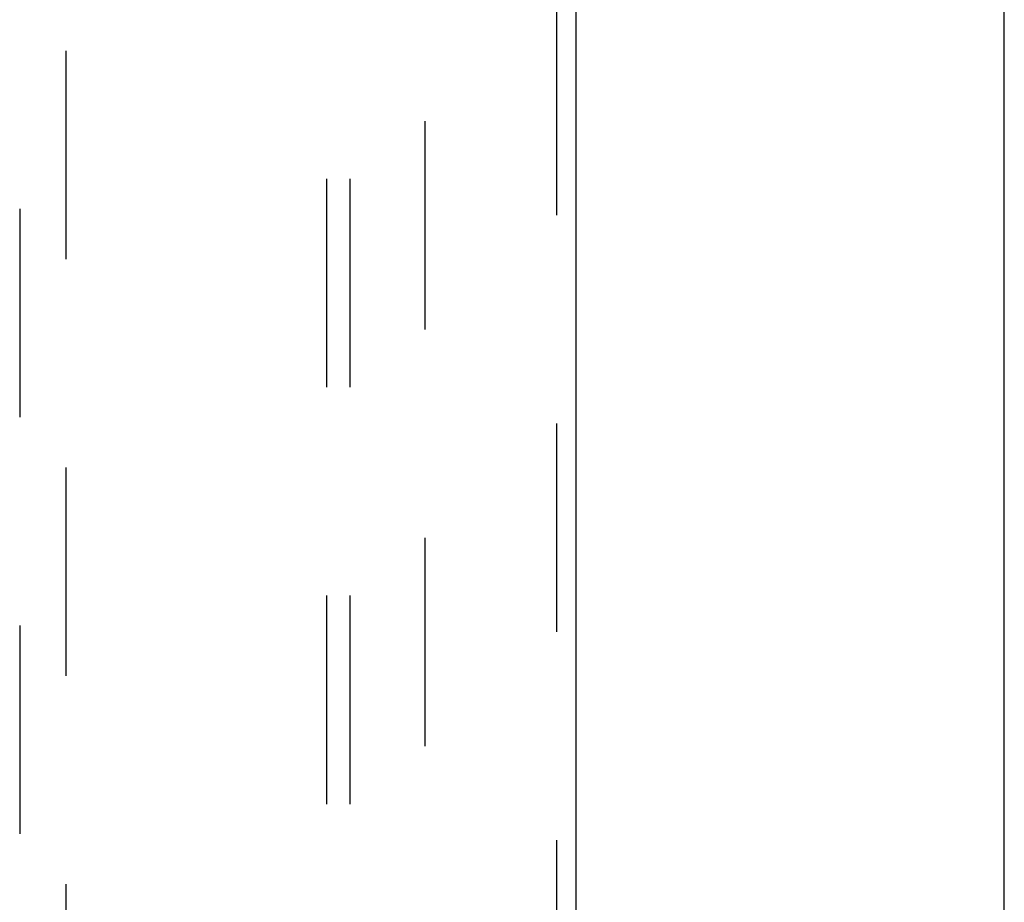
# Model space of a CAD drawing. Header units: inches. Extents: x 0 to 204, y 0 to 132.
# Tile 4 of 115: x 97 to 102, y 39 to 44. Entities that reach past the tile are written whole.
import ezdxf

# ---------------------------------------------------------------- set-up
doc = ezdxf.new("R2010")
doc.units = ezdxf.units.IN
doc.header["$LTSCALE"] = 11.243375
doc.header["$MEASUREMENT"] = 0
doc.linetypes.add('HIDDEN', pattern=[0.2, 0.1, -0.1])
doc.layers.get('0').update_dxf_attribs({"linetype": 'CONTINUOUS'})
for name, color, linetype in [('DEFAULT_2', 8, 'HIDDEN'), ('DOOR_ASSEMBLY', 7, 'CONTINUOUS'), ('SUBPANEL', 7, 'CONTINUOUS')]:
    doc.layers.add(name, color=color, linetype=linetype)

msp = doc.modelspace()

# ---------------------------------------------------------------- linework, layer by layer
at = {"color": 3, "linetype": 'Continuous'}
msp.add_line((102.2288, 9.5635), (102.2288, 89.3555), dxfattribs=at)
at = {"layer": 'DEFAULT_2', "color": 8, "linetype": 'HIDDEN'}
msp.add_line((99.1038, 12.9075), (99.1038, 86.0115), dxfattribs=at)
at = {"layer": 'DOOR_ASSEMBLY', "color": 8, "linetype": 'HIDDEN'}
for p, q in [((99.8123, 86.6055), (99.8123, 12.3135)), ((96.9163, 47.2888), (96.9163, 13.287)), ((97.1663, 13.287), (97.1663, 47.2888))]:
    msp.add_line(p, q, dxfattribs=at)
at = {"layer": 'DOOR_ASSEMBLY', "color": 3, "linetype": 'Continuous'}
msp.add_line((99.9163, 86.6055), (99.9163, 12.3135), dxfattribs=at)
at = {"layer": 'SUBPANEL', "color": 8, "linetype": 'HIDDEN'}
for p, q in [((98.5725, 83.4283), (98.5725, 15.4908)), ((98.6975, 83.4283), (98.6975, 15.4908))]:
    msp.add_line(p, q, dxfattribs=at)

doc.saveas('drawing.dxf')
